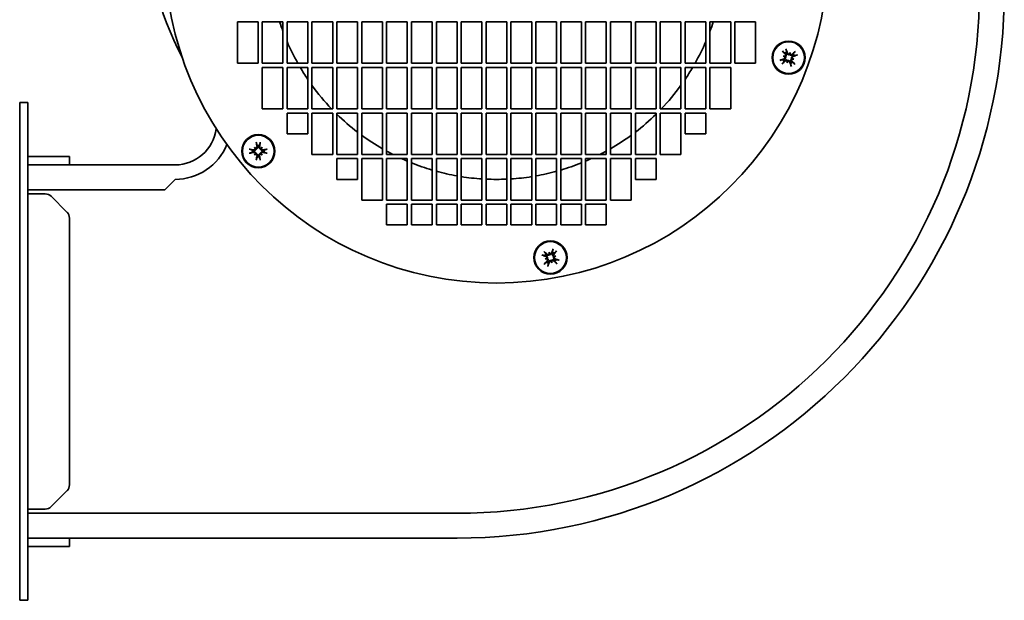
# Model space of a CAD drawing. Header units: millimetres. Extents: x 91 to 329, y 19 to 278.
# Tile 1 of 3: x 91 to 329, y 19 to 159. Entities that reach past the tile are written whole.
import ezdxf

# ---------------------------------------------------------------- set-up
doc = ezdxf.new("R2010")
doc.units = ezdxf.units.MM
doc.layers.add('Krawędzie widoczne(ISO)', color=7, linetype='Continuous', lineweight=35, true_color=0x262659)

msp = doc.modelspace()

# ---------------------------------------------------------------- linework, layer by layer
at = {"layer": 'Krawędzie widoczne(ISO)'}
for p, q in [((143.75, 148), (143.75, 158)), ((143.75, 158), (148.75, 158)), ((148.75, 158), (148.75, 148)), ((149.75, 158), (154.75, 158)), ((149.75, 148), (149.75, 158)), ((154.75, 158), (154.75, 148)), ((155.75, 158), (160.75, 158)), ((155.75, 148), (155.75, 158)), ((160.75, 158), (160.75, 148)), ((161.75, 158), (166.75, 158)), ((161.75, 148), (161.75, 158)), ((166.75, 158), (166.75, 148)), ((167.75, 158), (172.75, 158)), ((167.75, 148), (167.75, 158)), ((172.75, 158), (172.75, 148)), ((173.75, 158), (178.75, 158)), ((173.75, 148), (173.75, 158)), ((178.75, 158), (178.75, 148)), ((179.75, 158), (184.75, 158)), ((179.75, 148), (179.75, 158)), ((184.75, 158), (184.75, 148)), ((185.75, 158), (190.75, 158)), ((185.75, 148), (185.75, 158)), ((190.75, 158), (190.75, 148)), ((191.75, 158), (196.75, 158)), ((191.75, 148), (191.75, 158)), ((196.75, 158), (196.75, 148)), ((197.75, 158), (202.75, 158)), ((197.75, 148), (197.75, 158)), ((202.75, 158), (202.75, 148)), ((203.75, 158), (208.75, 158)), ((203.75, 148), (203.75, 158)), ((208.75, 158), (208.75, 148)), ((209.75, 158), (214.75, 158)), ((209.75, 148), (209.75, 158)), ((214.75, 158), (214.75, 148)), ((215.75, 158), (220.75, 158)), ((215.75, 148), (215.75, 158)), ((220.75, 158), (220.75, 148)), ((221.75, 158), (226.75, 158)), ((221.75, 148), (221.75, 158)), ((226.75, 158), (226.75, 148)), ((227.75, 158), (232.75, 158)), ((227.75, 148), (227.75, 158)), ((232.75, 158), (232.75, 148)), ((233.75, 158), (238.75, 158)), ((233.75, 148), (233.75, 158)), ((238.75, 158), (238.75, 148)), ((239.75, 148), (239.75, 158)), ((239.75, 158), (244.75, 158)), ((244.75, 158), (244.75, 148)), ((245.75, 148), (245.75, 158)), ((245.75, 158), (250.75, 158)), ((250.75, 158), (250.75, 148)), ((251.75, 158), (256.75, 158)), ((251.75, 148), (251.75, 158)), ((256.75, 158), (256.75, 148)), ((257.75, 148), (257.75, 158)), ((257.75, 158), (262.75, 158)), ((262.75, 158), (262.75, 148)), ((263.75, 148), (263.75, 158)), ((263.75, 158), (268.75, 158)), ((268.75, 158), (268.75, 148)), ((275.45, 149.69), (275.73, 149.62)), ((276.99, 150.35), (276.93, 150.1)), ((277.07, 150.63), (276.99, 150.35)), ((148.75, 148), (143.75, 148)), ((154.75, 148), (149.75, 148)), ((160.75, 148), (155.75, 148)), ((166.75, 148), (161.75, 148)), ((172.75, 148), (167.75, 148)), ((178.75, 148), (173.75, 148)), ((184.75, 148), (179.75, 148)), ((190.75, 148), (185.75, 148)), ((196.75, 148), (191.75, 148)), ((202.75, 148), (197.75, 148)), ((208.75, 148), (203.75, 148)), ((214.75, 148), (209.75, 148)), ((220.75, 148), (215.75, 148)), ((226.75, 148), (221.75, 148)), ((232.75, 148), (227.75, 148)), ((238.75, 148), (233.75, 148)), ((244.75, 148), (239.75, 148)), ((250.75, 148), (245.75, 148)), ((256.75, 148), (251.75, 148)), ((262.75, 148), (257.75, 148)), ((268.75, 148), (263.75, 148)), ((275.73, 149.62), (275.98, 149.55)), ((276.38, 148.07), (276.46, 148.35)), ((276.46, 148.35), (276.53, 148.6)), ((277.73, 149.08), (277.48, 149.15)), ((278.01, 149.01), (277.73, 149.08)), ((149.75, 137), (149.75, 147)), ((149.75, 147), (154.75, 147)), ((154.75, 147), (154.75, 137)), ((155.75, 137), (155.75, 147)), ((155.75, 147), (160.75, 147)), ((160.75, 147), (160.75, 137)), ((161.75, 137), (161.75, 147)), ((161.75, 147), (166.75, 147)), ((166.75, 147), (166.75, 137)), ((167.75, 137), (167.75, 147)), ((167.75, 147), (172.75, 147)), ((172.75, 147), (172.75, 137)), ((173.75, 147), (178.75, 147)), ((173.75, 137), (173.75, 147)), ((178.75, 147), (178.75, 137)), ((179.75, 147), (184.75, 147)), ((179.75, 137), (179.75, 147)), ((184.75, 147), (184.75, 137)), ((185.75, 147), (190.75, 147)), ((185.75, 137), (185.75, 147)), ((190.75, 147), (190.75, 137)), ((191.75, 147), (196.75, 147)), ((191.75, 137), (191.75, 147)), ((196.75, 147), (196.75, 137)), ((197.75, 147), (202.75, 147)), ((197.75, 137), (197.75, 147)), ((202.75, 147), (202.75, 137)), ((203.75, 147), (208.75, 147)), ((203.75, 137), (203.75, 147)), ((208.75, 147), (208.75, 137)), ((209.75, 137), (209.75, 147)), ((209.75, 147), (214.75, 147)), ((214.75, 147), (214.75, 137)), ((215.75, 137), (215.75, 147)), ((215.75, 147), (220.75, 147)), ((220.75, 147), (220.75, 137)), ((221.75, 137), (221.75, 147)), ((221.75, 147), (226.75, 147)), ((226.75, 147), (226.75, 137)), ((227.75, 137), (227.75, 147)), ((227.75, 147), (232.75, 147)), ((232.75, 147), (232.75, 137)), ((233.75, 147), (238.75, 147)), ((233.75, 137), (233.75, 147)), ((238.75, 147), (238.75, 137)), ((239.75, 137), (239.75, 147)), ((239.75, 147), (244.75, 147)), ((244.75, 147), (244.75, 137)), ((245.75, 137), (245.75, 147)), ((245.75, 147), (250.75, 147)), ((250.75, 147), (250.75, 137)), ((251.75, 147), (256.75, 147)), ((251.75, 137), (251.75, 147)), ((256.75, 147), (256.75, 137)), ((257.75, 137), (257.75, 147)), ((257.75, 147), (262.75, 147)), ((262.75, 147), (262.75, 137)), ((91.25, 138.5), (91.25, 134.5)), ((91.25, 138.5), (93.25, 138.5)), ((93.25, 138.5), (93.25, 134.5)), ((154.75, 137), (149.75, 137)), ((160.75, 137), (155.75, 137)), ((155.75, 131), (155.75, 136)), ((155.75, 136), (160.75, 136)), ((160.75, 136), (160.75, 131)), ((166.75, 137), (161.75, 137)), ((161.75, 126), (161.75, 136)), ((161.75, 136), (166.75, 136)), ((166.75, 136), (166.75, 126)), ((172.75, 137), (167.75, 137)), ((167.75, 126), (167.75, 136)), ((167.75, 136), (172.75, 136)), ((172.75, 136), (172.75, 126)), ((178.75, 137), (173.75, 137)), ((173.75, 136), (178.75, 136)), ((173.75, 126), (173.75, 136)), ((178.75, 136), (178.75, 126)), ((184.75, 137), (179.75, 137)), ((179.75, 136), (184.75, 136)), ((179.75, 126), (179.75, 136)), ((184.75, 136), (184.75, 126)), ((190.75, 137), (185.75, 137)), ((185.75, 136), (190.75, 136)), ((185.75, 126), (185.75, 136)), ((190.75, 136), (190.75, 126)), ((196.75, 137), (191.75, 137)), ((191.75, 136), (196.75, 136)), ((191.75, 126), (191.75, 136)), ((196.75, 136), (196.75, 126)), ((202.75, 137), (197.75, 137)), ((197.75, 136), (202.75, 136)), ((197.75, 126), (197.75, 136)), ((202.75, 136), (202.75, 126)), ((208.75, 137), (203.75, 137)), ((203.75, 136), (208.75, 136)), ((203.75, 126), (203.75, 136)), ((208.75, 136), (208.75, 126)), ((214.75, 137), (209.75, 137)), ((209.75, 136), (214.75, 136)), ((209.75, 126), (209.75, 136)), ((214.75, 136), (214.75, 126)), ((220.75, 137), (215.75, 137)), ((215.75, 136), (220.75, 136)), ((215.75, 126), (215.75, 136)), ((220.75, 136), (220.75, 126)), ((226.75, 137), (221.75, 137)), ((221.75, 136), (226.75, 136)), ((221.75, 126), (221.75, 136)), ((226.75, 136), (226.75, 126)), ((232.75, 137), (227.75, 137)), ((227.75, 136), (232.75, 136)), ((227.75, 126), (227.75, 136)), ((232.75, 136), (232.75, 126)), ((238.75, 137), (233.75, 137)), ((233.75, 126), (233.75, 136)), ((233.75, 136), (238.75, 136)), ((238.75, 136), (238.75, 126)), ((244.75, 137), (239.75, 137)), ((239.75, 136), (244.75, 136)), ((239.75, 126), (239.75, 136)), ((244.75, 136), (244.75, 126)), ((250.75, 137), (245.75, 137)), ((245.75, 126), (245.75, 136)), ((245.75, 136), (250.75, 136)), ((250.75, 136), (250.75, 126)), ((256.75, 137), (251.75, 137)), ((251.75, 131), (251.75, 136)), ((251.75, 136), (256.75, 136)), ((256.75, 136), (256.75, 131)), ((262.75, 137), (257.75, 137)), ((91.25, 22.5), (91.25, 134.5)), ((93.25, 22.5), (93.25, 134.5)), ((160.75, 131), (155.75, 131)), ((256.75, 131), (251.75, 131)), ((147.86, 127.73), (148.07, 127.52)), ((147.86, 125.85), (148.07, 126.06)), ((148.07, 127.52), (148.25, 127.34)), ((148.07, 126.06), (148.25, 126.24)), ((149.53, 127.52), (149.35, 127.34)), ((149.53, 126.06), (149.35, 126.24)), ((149.73, 127.73), (149.53, 127.52)), ((149.73, 125.85), (149.53, 126.06)), ((166.75, 126), (161.75, 126)), ((172.75, 126), (167.75, 126)), ((178.75, 126), (173.75, 126)), ((184.75, 126), (179.75, 126)), ((190.75, 126), (185.75, 126)), ((196.75, 126), (191.75, 126)), ((202.75, 126), (197.75, 126)), ((208.75, 126), (203.75, 126)), ((214.75, 126), (209.75, 126)), ((220.75, 126), (215.75, 126)), ((226.75, 126), (221.75, 126)), ((232.75, 126), (227.75, 126)), ((238.75, 126), (233.75, 126)), ((244.75, 126), (239.75, 126)), ((250.75, 126), (245.75, 126)), ((93.25, 125.5), (95.25, 125.5)), ((97.42, 125.5), (95.25, 125.5)), ((97.42, 125.5), (98.84, 125.5)), ((102.66, 125.5), (98.84, 125.5)), ((102.66, 125.5), (103.25, 125.5)), ((103.25, 123.5), (103.25, 125.5)), ((167.75, 120), (167.75, 125)), ((167.75, 125), (172.75, 125)), ((172.75, 125), (172.75, 120)), ((173.75, 125), (178.75, 125)), ((173.75, 115), (173.75, 125)), ((178.75, 125), (178.75, 115)), ((179.75, 125), (184.75, 125)), ((179.75, 115), (179.75, 125)), ((184.75, 125), (184.75, 115)), ((185.75, 125), (190.75, 125)), ((185.75, 115), (185.75, 125)), ((190.75, 125), (190.75, 115)), ((191.75, 125), (196.75, 125)), ((191.75, 115), (191.75, 125)), ((196.75, 125), (196.75, 115)), ((197.75, 125), (202.75, 125)), ((197.75, 115), (197.75, 125)), ((202.75, 125), (202.75, 115)), ((203.75, 125), (208.75, 125)), ((203.75, 115), (203.75, 125)), ((208.75, 125), (208.75, 115)), ((209.75, 125), (214.75, 125)), ((209.75, 115), (209.75, 125)), ((214.75, 125), (214.75, 115)), ((215.75, 125), (220.75, 125)), ((215.75, 115), (215.75, 125)), ((220.75, 125), (220.75, 115)), ((221.75, 125), (226.75, 125)), ((221.75, 115), (221.75, 125)), ((226.75, 125), (226.75, 115)), ((227.75, 125), (232.75, 125)), ((227.75, 115), (227.75, 125)), ((232.75, 125), (232.75, 115)), ((233.75, 115), (233.75, 125)), ((233.75, 125), (238.75, 125)), ((238.75, 125), (238.75, 115)), ((239.75, 120), (239.75, 125)), ((239.75, 125), (244.75, 125)), ((244.75, 125), (244.75, 120)), ((128.75, 123.5), (93.25, 123.5)), ((128.75, 120), (126.25, 117.5)), ((172.75, 120), (167.75, 120)), ((244.75, 120), (239.75, 120)), ((126.25, 117.5), (93.25, 117.5)), ((95.25, 116.5), (93.25, 116.5)), ((97.42, 116.5), (95.25, 116.5)), ((102.66, 112.09), (98.84, 115.91)), ((178.75, 115), (173.75, 115)), ((184.75, 115), (179.75, 115)), ((179.75, 109), (179.75, 114)), ((179.75, 114), (184.75, 114)), ((184.75, 114), (184.75, 109)), ((190.75, 115), (185.75, 115)), ((185.75, 109), (185.75, 114)), ((185.75, 114), (190.75, 114)), ((190.75, 114), (190.75, 109)), ((196.75, 115), (191.75, 115)), ((191.75, 109), (191.75, 114)), ((191.75, 114), (196.75, 114)), ((196.75, 114), (196.75, 109)), ((202.75, 115), (197.75, 115)), ((197.75, 109), (197.75, 114)), ((197.75, 114), (202.75, 114)), ((202.75, 114), (202.75, 109)), ((208.75, 115), (203.75, 115)), ((203.75, 109), (203.75, 114)), ((203.75, 114), (208.75, 114)), ((208.75, 114), (208.75, 109)), ((214.75, 115), (209.75, 115)), ((209.75, 109), (209.75, 114)), ((209.75, 114), (214.75, 114)), ((214.75, 114), (214.75, 109)), ((220.75, 115), (215.75, 115)), ((215.75, 109), (215.75, 114)), ((215.75, 114), (220.75, 114)), ((220.75, 114), (220.75, 109)), ((226.75, 115), (221.75, 115)), ((221.75, 109), (221.75, 114)), ((221.75, 114), (226.75, 114)), ((226.75, 114), (226.75, 109)), ((232.75, 115), (227.75, 115)), ((227.75, 109), (227.75, 114)), ((227.75, 114), (232.75, 114)), ((232.75, 114), (232.75, 109)), ((238.75, 115), (233.75, 115)), ((103.25, 46.33), (103.25, 110.67)), ((184.75, 109), (179.75, 109)), ((190.75, 109), (185.75, 109)), ((196.75, 109), (191.75, 109)), ((202.75, 109), (197.75, 109)), ((208.75, 109), (203.75, 109)), ((214.75, 109), (209.75, 109)), ((220.75, 109), (215.75, 109)), ((226.75, 109), (221.75, 109)), ((232.75, 109), (227.75, 109)), ((218.93, 102.42), (219.01, 102.14)), ((219.01, 102.14), (219.07, 101.89)), ((217.99, 100.8), (218.27, 100.87)), ((218.27, 100.87), (218.52, 100.94)), ((219.54, 100.14), (219.47, 100.39)), ((219.62, 99.86), (219.54, 100.14)), ((220.27, 101.41), (220.02, 101.34)), ((220.55, 101.48), (220.27, 101.41)), ((98.84, 41.09), (102.66, 44.91)), ((93.25, 40.5), (95.25, 40.5)), ((95.25, 40.5), (97.42, 40.5)), ((93.25, 39.5), (196.75, 39.5)), ((93.25, 33.5), (196.75, 33.5)), ((103.25, 31.5), (103.25, 33.5)), ((95.25, 31.5), (93.25, 31.5)), ((97.42, 31.5), (95.25, 31.5)), ((98.84, 31.5), (97.42, 31.5)), ((102.66, 31.5), (98.84, 31.5)), ((103.25, 31.5), (102.66, 31.5)), ((91.25, 22.5), (91.25, 18.5)), ((93.25, 22.5), (93.25, 18.5)), ((91.25, 18.5), (93.25, 18.5))]:
    msp.add_line(p, q, dxfattribs=at)
for centre, radius in [((206.25, 175), 80), ((276.73, 149.35), 4), ((276.73, 149.35), 3.84), ((148.8, 126.79), 4), ((148.8, 126.79), 3.84), ((219.27, 101.14), 4), ((219.27, 101.14), 3.84)]:
    msp.add_circle(centre, radius, dxfattribs=at)
for centre, radius, start, end in [((196.75, 184.5), 75, 180, 207.8425), ((196.75, 165.5), 132, 270, 0), ((196.75, 165.5), 126, 270, 0), ((206.25, 175), 55, 198.0045, 200.5504), ((206.25, 175), 55, 339.4496, 341.9955), ((206.25, 175), 55, 203.3383, 209.4004), ((206.25, 175), 55, 330.5996, 336.6617), ((276.73, 149.35), 1.4, 110.4364, 129.5636), ((276.73, 149.35), 1.4, 20.4364, 39.5636), ((276.73, 149.35), 1.4, 200.4364, 219.5636), ((276.73, 149.35), 1.4, 290.4364, 309.5636), ((206.25, 175), 55, 210.6033, 214.1804), ((206.25, 175), 55, 325.8196, 329.3967), ((206.25, 175), 55, 215.9928, 223.7021), ((206.25, 175), 55, 316.2979, 324.0072), ((206.25, 175), 55, 225.573, 232.4762), ((206.25, 175), 55, 307.5238, 314.427), ((128.75, 133.5), 10, 270, 352.5054), ((206.25, 175), 55, 233.7785, 240), ((206.25, 175), 55, 300, 306.2215), ((128.75, 133.5), 13.5, 270, 337.6978), ((148.8, 126.79), 1.4, 170.4364, 189.5636), ((148.8, 126.79), 1.4, 80.4364, 99.5636), ((148.8, 126.79), 1.4, 350.4364, 9.5636), ((206.25, 175), 55, 241.1958, 242.9877), ((206.25, 175), 55, 297.0123, 298.8042), ((148.8, 126.79), 1.4, 260.4364, 279.5636), ((206.25, 175), 55, 245.38, 246.9889), ((206.25, 175), 55, 248.1161, 253.6313), ((206.25, 175), 55, 286.3687, 291.8839), ((206.25, 175), 55, 293.0111, 294.62), ((206.25, 175), 55, 254.7141, 260.0536), ((206.25, 175), 55, 279.9464, 285.2859), ((206.25, 175), 55, 261.1096, 266.3514), ((206.25, 175), 55, 267.3947, 272.6053), ((206.25, 175), 55, 273.6486, 278.8904), ((97.42, 114.5), 2, 45, 90), ((101.25, 110.67), 2, 0, 45), ((219.27, 101.14), 1.4, 50.4364, 69.5636), ((219.27, 101.14), 1.4, 140.4364, 159.5636), ((219.27, 101.14), 1.4, 230.4364, 249.5636), ((219.27, 101.14), 1.4, 320.4364, 339.5636), ((101.25, 46.33), 2, 315, 0), ((97.42, 42.5), 2, 270, 315)]:
    msp.add_arc(centre, radius, start, end, dxfattribs=at)
for centre, major_axis, ratio, start_param, end_param in [((275.29, 150.93), (0.134, -0.157), 0.087423, 4.369002, 5.824177), ((277.07, 149.64), (4.2, -4.94), 0.087156, 4.364802, 4.542949), ((276.27, 146.72), (5.64, -0.98), 0.5, 1.731732, 1.803269), ((277.65, 151.85), (-5.37, 1.97), 0.5, 1.338324, 1.409861), ((275.7, 149.88), (-0.045, -0.26), 0.988452, 0.274008, 0.778262), ((276.07, 151.39), (-0.069, 0.194), 0.087423, 3.600601, 5.055776), ((276.31, 149.2), (-2.17, 6.11), 0.087156, 4.881829, 5.059976), ((279.23, 148.43), (1.97, 5.37), 0.5, 1.338324, 1.409861), ((276.78, 150.5), (-0.248, 0.091), 0.988452, 2.363331, 2.867585), ((277.26, 150.37), (-0.26, 0.045), 0.988452, 0.274008, 0.778262), ((274.1, 149.8), (-0.98, -5.64), 0.5, 1.731732, 1.803269), ((277.02, 149.01), (-4.94, -4.2), 0.087156, 4.364802, 4.542949), ((276.58, 149.77), (6.11, 2.17), 0.087156, 4.881829, 5.059976), ((278.31, 150.79), (-0.157, -0.134), 0.087423, 4.369002, 5.824177), ((278.77, 150), (0.194, 0.069), 0.087423, 3.600601, 5.055776), ((276.88, 148.93), (-6.11, -2.17), 0.087156, 4.881829, 5.059976), ((274.69, 148.7), (-0.194, -0.069), 0.087423, 3.600601, 5.055776), ((276.44, 149.69), (4.94, 4.2), 0.087156, 4.364802, 4.542949), ((275.14, 147.91), (0.157, 0.134), 0.087423, 4.369002, 5.824177), ((275.57, 149.4), (-0.091, -0.248), 0.988452, 2.363331, 2.867585), ((279.35, 148.89), (0.98, 5.64), 0.5, 1.731732, 1.803269), ((274.22, 150.27), (-1.97, -5.37), 0.5, 1.338324, 1.409861), ((276.2, 148.32), (0.26, -0.045), 0.988452, 0.274008, 0.778262), ((276.67, 148.2), (0.248, -0.091), 0.988452, 2.363331, 2.867585), ((277.15, 149.5), (2.17, -6.11), 0.087156, 4.881829, 5.059976), ((277.38, 147.31), (0.069, -0.194), 0.087423, 3.600601, 5.055776), ((276.39, 149.06), (-4.2, 4.94), 0.087156, 4.364802, 4.542949), ((277.75, 148.82), (0.045, 0.26), 0.988452, 0.274008, 0.778262), ((277.18, 151.98), (-5.64, 0.98), 0.5, 1.731732, 1.803269), ((275.81, 146.85), (5.37, -1.97), 0.5, 1.338324, 1.409861), ((277.88, 149.29), (0.091, 0.248), 0.988452, 2.363331, 2.867585), ((278.17, 147.76), (-0.134, 0.157), 0.087423, 4.369002, 5.824177), ((148.34, 128.88), (0.037, -0.203), 0.087423, 4.369002, 5.824177), ((149.24, 126.87), (1.17, -6.38), 0.087156, 4.364802, 4.542949), ((148.36, 126.87), (1.17, 6.38), 0.087156, 4.881829, 5.059976), ((149.25, 128.88), (0.037, 0.203), 0.087423, 3.600601, 5.055776), ((146.7, 127.25), (-0.203, 0.037), 0.087423, 3.600601, 5.055776), ((148.72, 126.35), (-6.38, 1.17), 0.087156, 4.881829, 5.059976), ((148.72, 127.23), (6.38, 1.17), 0.087156, 4.364802, 4.542949), ((146.7, 126.34), (0.203, 0.037), 0.087423, 4.369002, 5.824177), ((147.09, 124.74), (4.4, -3.67), 0.5, 1.731732, 1.803269), ((150.84, 128.5), (-3.67, 4.4), 0.5, 1.338324, 1.409861), ((150.84, 125.08), (3.67, 4.4), 0.5, 1.731732, 1.803269), ((147.09, 128.84), (-4.4, -3.67), 0.5, 1.338324, 1.409861), ((148.17, 127.76), (-0.169, -0.203), 0.988452, 0.274008, 0.778262), ((147.83, 127.41), (-0.203, -0.169), 0.988452, 2.363331, 2.867585), ((147.83, 126.17), (0.203, -0.169), 0.988452, 0.274008, 0.778262), ((148.17, 125.82), (0.169, -0.203), 0.988452, 2.363331, 2.867585), ((150.5, 124.74), (4.4, 3.67), 0.5, 1.338324, 1.409861), ((149.42, 127.76), (-0.169, 0.203), 0.988452, 2.363331, 2.867585), ((149.42, 125.82), (0.169, 0.203), 0.988452, 0.274008, 0.778262), ((150.5, 128.84), (-4.4, 3.67), 0.5, 1.731732, 1.803269), ((149.77, 127.41), (-0.203, 0.169), 0.988452, 0.274008, 0.778262), ((149.77, 126.17), (0.203, 0.169), 0.988452, 2.363331, 2.867585), ((146.75, 128.5), (-3.67, -4.4), 0.5, 1.731732, 1.803269), ((146.75, 125.08), (3.67, -4.4), 0.5, 1.338324, 1.409861), ((148.88, 126.35), (-6.38, -1.17), 0.087156, 4.364802, 4.542949), ((148.88, 127.23), (6.38, -1.17), 0.087156, 4.881829, 5.059976), ((150.89, 127.25), (-0.203, -0.037), 0.087423, 4.369002, 5.824177), ((150.89, 126.34), (0.203, -0.037), 0.087423, 3.600601, 5.055776), ((149.24, 126.71), (-1.17, -6.38), 0.087156, 4.881829, 5.059976), ((148.34, 124.7), (-0.037, -0.203), 0.087423, 3.600601, 5.055776), ((148.36, 126.71), (-1.17, 6.38), 0.087156, 4.364802, 4.542949), ((149.25, 124.7), (-0.037, 0.203), 0.087423, 4.369002, 5.824177), ((217.69, 102.58), (-0.157, 0.134), 0.087423, 3.600601, 5.055776), ((218.98, 100.8), (-4.94, 4.2), 0.087156, 4.881829, 5.059976), ((216.77, 100.22), (1.97, -5.37), 0.5, 1.731732, 1.803269), ((221.9, 101.6), (-0.98, 5.64), 0.5, 1.338324, 1.409861), ((218.74, 102.16), (-0.26, -0.045), 0.988452, 2.363331, 2.867585), ((219.22, 102.29), (-0.248, -0.091), 0.988452, 0.274008, 0.778262), ((219.69, 100.99), (-2.17, -6.11), 0.087156, 4.364802, 4.542949), ((219.93, 103.18), (-0.069, -0.194), 0.087423, 4.369002, 5.824177), ((218.93, 101.43), (4.2, 4.94), 0.087156, 4.881829, 5.059976), ((220.71, 102.72), (0.134, 0.157), 0.087423, 3.600601, 5.055776), ((217.23, 101.79), (0.194, -0.069), 0.087423, 4.369002, 5.824177), ((219.42, 101.56), (6.11, -2.17), 0.087156, 4.364802, 4.542949), ((219.61, 100.85), (-4.2, -4.94), 0.087156, 4.881829, 5.059976), ((220.19, 98.64), (5.37, 1.97), 0.5, 1.731732, 1.803269), ((218.82, 103.77), (-5.64, -0.98), 0.5, 1.338324, 1.409861), ((218.12, 101.09), (0.091, -0.248), 0.988452, 0.274008, 0.778262), ((218.25, 100.61), (0.045, -0.26), 0.988452, 2.363331, 2.867585), ((218.85, 101.29), (2.17, 6.11), 0.087156, 4.364802, 4.542949), ((221.78, 102.06), (-1.97, 5.37), 0.5, 1.731732, 1.803269), ((219.33, 99.99), (0.248, 0.091), 0.988452, 0.274008, 0.778262), ((219.8, 100.11), (0.26, 0.045), 0.988452, 2.363331, 2.867585), ((216.65, 100.68), (0.98, -5.64), 0.5, 1.338324, 1.409861), ((219.56, 101.48), (4.94, -4.2), 0.087156, 4.881829, 5.059976), ((219.73, 98.51), (5.64, 0.98), 0.5, 1.338324, 1.409861), ((220.3, 101.67), (-0.045, 0.26), 0.988452, 2.363331, 2.867585), ((218.35, 103.64), (-5.37, -1.97), 0.5, 1.731732, 1.803269), ((220.43, 101.19), (-0.091, 0.248), 0.988452, 0.274008, 0.778262), ((219.12, 100.72), (-6.11, 2.17), 0.087156, 4.364802, 4.542949), ((220.86, 99.7), (0.157, -0.134), 0.087423, 3.600601, 5.055776), ((221.31, 100.49), (-0.194, 0.069), 0.087423, 4.369002, 5.824177), ((217.83, 99.56), (-0.134, -0.157), 0.087423, 3.600601, 5.055776), ((218.62, 99.1), (0.069, 0.194), 0.087423, 4.369002, 5.824177)]:
    msp.add_ellipse(centre, major_axis=major_axis, ratio=ratio, start_param=start_param, end_param=end_param, dxfattribs=at)
for points, weights in [([(275.4, 150.79), (275.65, 150.58), (275.84, 150.43)], [1.00328287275, 1.01529400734, 1]), ([(275.84, 150.43), (275.95, 150.3), (276.04, 150.2)], [1, 1.12995779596, 1.25770150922]), ([(276.24, 150.66), (276.2, 150.89), (276.14, 151.22)], [1, 1.01529400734, 1.00328287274]), ([(276.33, 150.37), (276.29, 150.5), (276.24, 150.66)], [1.25770150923, 1.12995779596, 1]), ([(277.81, 150.24), (277.68, 150.12), (277.58, 150.03)], [1, 1.12995779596, 1.25770150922]), ([(277.75, 149.75), (277.87, 149.79), (278.04, 149.84)], [1.25770150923, 1.12995779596, 1]), ([(278.17, 150.67), (277.96, 150.42), (277.81, 150.24)], [1.00328287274, 1.01529400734, 1]), ([(278.04, 149.84), (278.27, 149.88), (278.59, 149.93)], [1, 1.01529400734, 1.00328287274]), ([(275.42, 148.86), (275.18, 148.82), (274.86, 148.77)], [1, 1.01529400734, 1.00328287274]), ([(275.29, 148.02), (275.5, 148.28), (275.65, 148.46)], [1.00328287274, 1.01529400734, 1]), ([(275.71, 148.95), (275.58, 148.91), (275.42, 148.86)], [1.25770150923, 1.12995779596, 1]), ([(275.65, 148.46), (275.77, 148.57), (275.87, 148.67)], [1, 1.12995779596, 1.25770150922]), ([(277.13, 148.33), (277.17, 148.2), (277.22, 148.04)], [1.25770150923, 1.12995779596, 1]), ([(277.22, 148.04), (277.26, 147.8), (277.31, 147.48)], [1, 1.01529400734, 1.00328287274]), ([(277.62, 148.27), (277.5, 148.4), (277.41, 148.49)], [1, 1.12995779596, 1.25770150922]), ([(278.05, 147.91), (277.8, 148.12), (277.62, 148.27)], [1.00328287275, 1.01529400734, 1]), ([(148.37, 128.7), (148.48, 128.39), (148.56, 128.17)], [1.00328287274, 1.01529400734, 1]), ([(149.03, 128.17), (149.11, 128.39), (149.23, 128.7)], [1, 1.01529400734, 1.00328287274]), ([(147.42, 127.02), (147.2, 127.11), (146.89, 127.22)], [1, 1.01529400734, 1.00328287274]), ([(146.89, 126.36), (147.2, 126.48), (147.42, 126.56)], [1.00328287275, 1.01529400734, 1]), ([(147.71, 126.95), (147.58, 126.98), (147.42, 127.02)], [1.25770150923, 1.12995779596, 1]), ([(147.42, 126.56), (147.58, 126.6), (147.71, 126.63)], [1, 1.12995779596, 1.25770150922]), ([(148.56, 128.17), (148.6, 128), (148.63, 127.87)], [1, 1.12995779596, 1.25770150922]), ([(148.96, 127.87), (148.99, 128), (149.03, 128.17)], [1.25770150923, 1.12995779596, 1]), ([(150.18, 127.02), (150.01, 126.98), (149.88, 126.95)], [1, 1.12995779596, 1.25770150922]), ([(149.88, 126.63), (150.01, 126.6), (150.18, 126.56)], [1.25770150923, 1.12995779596, 1]), ([(150.71, 127.22), (150.4, 127.11), (150.18, 127.02)], [1.00328287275, 1.01529400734, 1]), ([(150.18, 126.56), (150.4, 126.48), (150.71, 126.36)], [1, 1.01529400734, 1.00328287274]), ([(148.56, 125.41), (148.48, 125.19), (148.37, 124.88)], [1, 1.01529400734, 1.00328287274]), ([(148.63, 125.71), (148.6, 125.58), (148.56, 125.41)], [1.25770150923, 1.12995779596, 1]), ([(149.03, 125.41), (148.99, 125.58), (148.96, 125.71)], [1, 1.12995779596, 1.25770150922]), ([(149.23, 124.88), (149.11, 125.19), (149.03, 125.41)], [1.00328287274, 1.01529400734, 1]), ([(218.19, 102.03), (218.04, 102.21), (217.84, 102.47)], [1, 1.01529400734, 1.00328287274]), ([(219.76, 102.45), (219.71, 102.29), (219.67, 102.16)], [1, 1.12995779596, 1.25770150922]), ([(219.86, 103.01), (219.8, 102.68), (219.76, 102.45)], [1.00328287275, 1.01529400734, 1]), ([(219.96, 101.99), (220.05, 102.09), (220.16, 102.22)], [1.25770150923, 1.12995779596, 1]), ([(220.16, 102.22), (220.35, 102.37), (220.6, 102.58)], [1, 1.01529400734, 1.00328287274]), ([(217.41, 101.72), (217.73, 101.67), (217.96, 101.63)], [1.00328287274, 1.01529400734, 1]), ([(218.38, 100.06), (218.2, 99.91), (217.95, 99.7)], [1, 1.01529400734, 1.00328287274]), ([(217.96, 101.63), (218.13, 101.58), (218.26, 101.54)], [1, 1.12995779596, 1.25770150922]), ([(218.42, 101.82), (218.32, 101.91), (218.19, 102.03)], [1.25770150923, 1.12995779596, 1]), ([(218.59, 100.28), (218.5, 100.19), (218.38, 100.06)], [1.25770150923, 1.12995779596, 1]), ([(218.69, 99.27), (218.75, 99.6), (218.79, 99.83)], [1.00328287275, 1.01529400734, 1]), ([(218.79, 99.83), (218.83, 99.99), (218.87, 100.12)], [1, 1.12995779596, 1.25770150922]), ([(220.13, 100.46), (220.23, 100.37), (220.35, 100.25)], [1.25770150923, 1.12995779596, 1]), ([(220.58, 100.65), (220.42, 100.7), (220.29, 100.74)], [1, 1.12995779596, 1.25770150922]), ([(220.35, 100.25), (220.5, 100.07), (220.71, 99.81)], [1, 1.01529400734, 1.00328287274]), ([(221.14, 100.56), (220.82, 100.61), (220.58, 100.65)], [1.00328287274, 1.01529400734, 1])]:
    msp.add_rational_spline(points, weights, degree=2, dxfattribs=at)
for points, knots in [([(275.93, 150.11), (275.96, 150.08), (275.98, 150.05), (276, 149.97), (276, 149.93), (276, 149.86), (275.99, 149.82), (275.95, 149.75), (275.93, 149.72), (275.88, 149.68), (275.87, 149.67), (275.85, 149.66)], [-0.18005785, -0.18005785, -0.18005785, -0.18005785, -0.1688907, -0.1688907, -0.15772354, -0.15772354, -0.14676432, -0.14676432, -0.1358051, -0.1358051, -0.13009133, -0.13009133, -0.13009133, -0.13009133]), ([(276.04, 150.2), (276.05, 150.2), (276.06, 150.19), (276.09, 150.14), (276.12, 150.11), (276.15, 150.02), (276.16, 149.97), (276.17, 149.89), (276.16, 149.85), (276.14, 149.77), (276.13, 149.73), (276.09, 149.66), (276.06, 149.62), (276.02, 149.58), (276, 149.56), (275.98, 149.55)], [-0.10914291, -0.10914291, -0.10914291, -0.10914291, -0.10517197, -0.10517197, -0.09099846, -0.09099846, -0.07682495, -0.07682495, -0.06470547, -0.06470547, -0.05258598, -0.05258598, -0.0404665, -0.0404665, -0.03342856, -0.03342856, -0.03342856, -0.03342856]), ([(276.93, 150.1), (276.91, 150.09), (276.88, 150.08), (276.82, 150.06), (276.78, 150.06), (276.7, 150.06), (276.65, 150.06), (276.57, 150.09), (276.54, 150.11), (276.47, 150.15), (276.43, 150.18), (276.38, 150.25), (276.35, 150.29), (276.34, 150.33), (276.33, 150.34), (276.33, 150.36), (276.33, 150.37)], [-0.07174341, -0.07174341, -0.07174341, -0.07174341, -0.06470547, -0.06470547, -0.05258598, -0.05258598, -0.0404665, -0.0404665, -0.02834702, -0.02834702, -0.01417351, -0.01417351, 0, 0, 0, 0.00397094, 0.00397094, 0.00397094, 0.00397094]), ([(276.89, 150.26), (276.89, 150.26), (276.89, 150.26), (276.86, 150.24), (276.82, 150.23), (276.74, 150.22), (276.7, 150.22), (276.63, 150.24), (276.6, 150.26), (276.53, 150.31), (276.51, 150.34), (276.48, 150.38), (276.47, 150.4), (276.47, 150.42)], [-0.15827539, -0.15827539, -0.15827539, -0.15827539, -0.15764996, -0.15764996, -0.14669212, -0.14669212, -0.13573428, -0.13573428, -0.12469501, -0.12469501, -0.11365575, -0.11365575, -0.10828626, -0.10828626, -0.10828626, -0.10828626]), ([(277.58, 150.03), (277.57, 150.02), (277.56, 150.01), (277.52, 149.98), (277.48, 149.96), (277.4, 149.93), (277.35, 149.92), (277.27, 149.91), (277.23, 149.91), (277.15, 149.93), (277.11, 149.95), (277.04, 149.99), (277, 150.01), (276.96, 150.06), (276.94, 150.08), (276.93, 150.1)], [-0.10914291, -0.10914291, -0.10914291, -0.10914291, -0.10517197, -0.10517197, -0.09099846, -0.09099846, -0.07682495, -0.07682495, -0.06470547, -0.06470547, -0.05258598, -0.05258598, -0.0404665, -0.0404665, -0.03342856, -0.03342856, -0.03342856, -0.03342856]), ([(277.49, 150.14), (277.46, 150.12), (277.42, 150.1), (277.35, 150.08), (277.31, 150.07), (277.24, 150.08), (277.2, 150.09), (277.13, 150.12), (277.1, 150.15), (277.06, 150.19), (277.05, 150.21), (277.04, 150.23)], [-0.1800581, -0.1800581, -0.1800581, -0.1800581, -0.16889095, -0.16889095, -0.15772379, -0.15772379, -0.14676457, -0.14676457, -0.13580535, -0.13580535, -0.13009158, -0.13009158, -0.13009158, -0.13009158]), ([(277.48, 149.15), (277.47, 149.17), (277.46, 149.19), (277.44, 149.26), (277.43, 149.3), (277.43, 149.38), (277.44, 149.42), (277.47, 149.5), (277.49, 149.54), (277.53, 149.61), (277.56, 149.64), (277.63, 149.7), (277.67, 149.72), (277.71, 149.74), (277.72, 149.74), (277.73, 149.74), (277.75, 149.75)], [-0.07174341, -0.07174341, -0.07174341, -0.07174341, -0.06470547, -0.06470547, -0.05258598, -0.05258598, -0.0404665, -0.0404665, -0.02834702, -0.02834702, -0.01417351, -0.01417351, 0, 0, 0, 0.00397094, 0.00397094, 0.00397094, 0.00397094]), ([(275.81, 149.52), (275.81, 149.51), (275.81, 149.51), (275.83, 149.48), (275.84, 149.44), (275.85, 149.36), (275.85, 149.32), (275.83, 149.25), (275.82, 149.22), (275.77, 149.16), (275.74, 149.13), (275.69, 149.1), (275.68, 149.09), (275.66, 149.09)], [-0.15827557, -0.15827557, -0.15827557, -0.15827557, -0.15765014, -0.15765014, -0.1466923, -0.1466923, -0.13573446, -0.13573446, -0.12469519, -0.12469519, -0.11365593, -0.11365593, -0.10828644, -0.10828644, -0.10828644, -0.10828644]), ([(275.98, 149.55), (275.99, 149.53), (276, 149.51), (276.01, 149.44), (276.02, 149.4), (276.02, 149.32), (276.01, 149.27), (275.99, 149.19), (275.97, 149.16), (275.92, 149.09), (275.89, 149.06), (275.82, 149), (275.78, 148.98), (275.74, 148.96), (275.73, 148.96), (275.72, 148.95), (275.71, 148.95)], [-0.07174341, -0.07174341, -0.07174341, -0.07174341, -0.06470547, -0.06470547, -0.05258598, -0.05258598, -0.0404665, -0.0404665, -0.02834702, -0.02834702, -0.01417351, -0.01417351, 0, 0, 0, 0.00397094, 0.00397094, 0.00397094, 0.00397094]), ([(275.87, 148.67), (275.88, 148.67), (275.89, 148.68), (275.93, 148.72), (275.97, 148.74), (276.06, 148.77), (276.1, 148.78), (276.18, 148.79), (276.22, 148.78), (276.31, 148.77), (276.35, 148.75), (276.42, 148.71), (276.45, 148.69), (276.5, 148.64), (276.51, 148.62), (276.53, 148.6)], [-0.10914291, -0.10914291, -0.10914291, -0.10914291, -0.10517197, -0.10517197, -0.09099846, -0.09099846, -0.07682495, -0.07682495, -0.06470547, -0.06470547, -0.05258598, -0.05258598, -0.0404665, -0.0404665, -0.03342856, -0.03342856, -0.03342856, -0.03342856]), ([(275.97, 148.55), (275.99, 148.58), (276.03, 148.6), (276.1, 148.62), (276.14, 148.62), (276.22, 148.62), (276.26, 148.61), (276.33, 148.57), (276.36, 148.55), (276.39, 148.51), (276.4, 148.49), (276.41, 148.47)], [-0.1800581, -0.1800581, -0.1800581, -0.1800581, -0.16889095, -0.16889095, -0.15772379, -0.15772379, -0.14676457, -0.14676457, -0.13580535, -0.13580535, -0.13009158, -0.13009158, -0.13009158, -0.13009158]), ([(276.53, 148.6), (276.55, 148.61), (276.57, 148.62), (276.63, 148.64), (276.68, 148.64), (276.76, 148.64), (276.8, 148.63), (276.88, 148.61), (276.92, 148.59), (276.99, 148.54), (277.02, 148.51), (277.08, 148.44), (277.1, 148.4), (277.11, 148.36), (277.12, 148.35), (277.12, 148.34), (277.13, 148.33)], [-0.07174341, -0.07174341, -0.07174341, -0.07174341, -0.06470547, -0.06470547, -0.05258598, -0.05258598, -0.0404665, -0.0404665, -0.02834702, -0.02834702, -0.01417351, -0.01417351, 0, 0, 0, 0.00397094, 0.00397094, 0.00397094, 0.00397094]), ([(276.56, 148.43), (276.56, 148.43), (276.56, 148.43), (276.6, 148.45), (276.63, 148.47), (276.71, 148.48), (276.75, 148.47), (276.82, 148.45), (276.86, 148.44), (276.92, 148.39), (276.95, 148.36), (276.97, 148.31), (276.98, 148.3), (276.99, 148.28)], [-0.15827539, -0.15827539, -0.15827539, -0.15827539, -0.15764996, -0.15764996, -0.14669212, -0.14669212, -0.13573428, -0.13573428, -0.12469501, -0.12469501, -0.11365575, -0.11365575, -0.10828626, -0.10828626, -0.10828626, -0.10828626]), ([(277.41, 148.49), (277.4, 148.5), (277.39, 148.51), (277.36, 148.55), (277.34, 148.59), (277.3, 148.68), (277.29, 148.72), (277.29, 148.8), (277.29, 148.85), (277.31, 148.93), (277.32, 148.97), (277.36, 149.04), (277.39, 149.07), (277.44, 149.12), (277.46, 149.13), (277.48, 149.15)], [-0.10914291, -0.10914291, -0.10914291, -0.10914291, -0.10517197, -0.10517197, -0.09099846, -0.09099846, -0.07682495, -0.07682495, -0.06470547, -0.06470547, -0.05258598, -0.05258598, -0.0404665, -0.0404665, -0.03342856, -0.03342856, -0.03342856, -0.03342856]), ([(277.52, 148.59), (277.5, 148.62), (277.48, 148.65), (277.45, 148.73), (277.45, 148.77), (277.46, 148.84), (277.47, 148.88), (277.5, 148.95), (277.53, 148.98), (277.57, 149.01), (277.59, 149.03), (277.6, 149.03)], [0, 0, 0, 0, 0.01116716, 0.01116716, 0.02233431, 0.02233431, 0.03329353, 0.03329353, 0.04425275, 0.04425275, 0.04996652, 0.04996652, 0.04996652, 0.04996652]), ([(277.64, 149.18), (277.64, 149.18), (277.64, 149.19), (277.62, 149.22), (277.61, 149.26), (277.6, 149.33), (277.6, 149.37), (277.62, 149.44), (277.64, 149.48), (277.68, 149.54), (277.71, 149.57), (277.76, 149.6), (277.78, 149.6), (277.79, 149.61)], [-0.15827539, -0.15827539, -0.15827539, -0.15827539, -0.15764996, -0.15764996, -0.14669212, -0.14669212, -0.13573428, -0.13573428, -0.12469501, -0.12469501, -0.11365575, -0.11365575, -0.10828626, -0.10828626, -0.10828626, -0.10828626]), ([(148.25, 127.34), (148.25, 127.32), (148.24, 127.29), (148.23, 127.23), (148.21, 127.19), (148.17, 127.12), (148.14, 127.08), (148.08, 127.03), (148.04, 127), (147.97, 126.97), (147.93, 126.95), (147.84, 126.94), (147.79, 126.94), (147.75, 126.95), (147.74, 126.95), (147.73, 126.95), (147.71, 126.95)], [-0.07174341, -0.07174341, -0.07174341, -0.07174341, -0.06470547, -0.06470547, -0.05258598, -0.05258598, -0.0404665, -0.0404665, -0.02834702, -0.02834702, -0.01417351, -0.01417351, 0, 0, 0, 0.00397094, 0.00397094, 0.00397094, 0.00397094]), ([(147.71, 126.63), (147.73, 126.63), (147.74, 126.63), (147.79, 126.64), (147.84, 126.64), (147.93, 126.63), (147.97, 126.61), (148.04, 126.58), (148.08, 126.55), (148.14, 126.5), (148.17, 126.46), (148.21, 126.39), (148.23, 126.35), (148.24, 126.29), (148.25, 126.27), (148.25, 126.24)], [-0.10914291, -0.10914291, -0.10914291, -0.10914291, -0.10517197, -0.10517197, -0.09099846, -0.09099846, -0.07682495, -0.07682495, -0.06470547, -0.06470547, -0.05258598, -0.05258598, -0.0404665, -0.0404665, -0.03342856, -0.03342856, -0.03342856, -0.03342856]), ([(148.09, 127.39), (148.09, 127.39), (148.09, 127.39), (148.09, 127.35), (148.08, 127.31), (148.05, 127.24), (148.03, 127.21), (147.98, 127.16), (147.94, 127.13), (147.87, 127.1), (147.83, 127.09), (147.78, 127.09), (147.76, 127.1), (147.74, 127.1)], [-0.15827539, -0.15827539, -0.15827539, -0.15827539, -0.15764996, -0.15764996, -0.14669212, -0.14669212, -0.13573428, -0.13573428, -0.12469501, -0.12469501, -0.11365575, -0.11365575, -0.10828626, -0.10828626, -0.10828626, -0.10828626]), ([(147.74, 126.48), (147.78, 126.49), (147.82, 126.49), (147.89, 126.47), (147.93, 126.46), (147.99, 126.41), (148.02, 126.38), (148.06, 126.32), (148.07, 126.28), (148.09, 126.23), (148.09, 126.21), (148.09, 126.19)], [0, 0, 0, 0, 0.01116716, 0.01116716, 0.02233431, 0.02233431, 0.03329353, 0.03329353, 0.04425275, 0.04425275, 0.04996652, 0.04996652, 0.04996652, 0.04996652]), ([(148.49, 127.85), (148.5, 127.81), (148.49, 127.77), (148.48, 127.69), (148.46, 127.66), (148.42, 127.6), (148.39, 127.57), (148.33, 127.53), (148.29, 127.51), (148.23, 127.5), (148.21, 127.5), (148.19, 127.5)], [-0.1800581, -0.1800581, -0.1800581, -0.1800581, -0.16889095, -0.16889095, -0.15772379, -0.15772379, -0.14676457, -0.14676457, -0.13580535, -0.13580535, -0.13009158, -0.13009158, -0.13009158, -0.13009158]), ([(148.19, 126.08), (148.2, 126.08), (148.2, 126.08), (148.24, 126.08), (148.28, 126.07), (148.35, 126.04), (148.38, 126.02), (148.43, 125.97), (148.45, 125.94), (148.49, 125.86), (148.49, 125.83), (148.49, 125.77), (148.49, 125.75), (148.49, 125.74)], [-0.15827539, -0.15827539, -0.15827539, -0.15827539, -0.15764996, -0.15764996, -0.14669212, -0.14669212, -0.13573428, -0.13573428, -0.12469501, -0.12469501, -0.11365575, -0.11365575, -0.10828626, -0.10828626, -0.10828626, -0.10828626]), ([(148.63, 127.87), (148.64, 127.86), (148.64, 127.85), (148.65, 127.8), (148.65, 127.75), (148.63, 127.66), (148.62, 127.62), (148.58, 127.54), (148.56, 127.51), (148.5, 127.45), (148.47, 127.42), (148.4, 127.38), (148.36, 127.36), (148.3, 127.35), (148.27, 127.34), (148.25, 127.34)], [-0.10914291, -0.10914291, -0.10914291, -0.10914291, -0.10517197, -0.10517197, -0.09099846, -0.09099846, -0.07682495, -0.07682495, -0.06470547, -0.06470547, -0.05258598, -0.05258598, -0.0404665, -0.0404665, -0.03342856, -0.03342856, -0.03342856, -0.03342856]), ([(148.25, 126.24), (148.27, 126.24), (148.3, 126.24), (148.36, 126.22), (148.4, 126.2), (148.47, 126.16), (148.5, 126.14), (148.56, 126.07), (148.58, 126.04), (148.62, 125.97), (148.63, 125.92), (148.65, 125.83), (148.65, 125.79), (148.64, 125.74), (148.64, 125.73), (148.64, 125.72), (148.63, 125.71)], [-0.07174341, -0.07174341, -0.07174341, -0.07174341, -0.06470547, -0.06470547, -0.05258598, -0.05258598, -0.0404665, -0.0404665, -0.02834702, -0.02834702, -0.01417351, -0.01417351, 0, 0, 0, 0.00397094, 0.00397094, 0.00397094, 0.00397094]), ([(149.35, 127.34), (149.32, 127.34), (149.3, 127.35), (149.23, 127.36), (149.19, 127.38), (149.12, 127.42), (149.09, 127.45), (149.03, 127.51), (149.01, 127.54), (148.97, 127.62), (148.96, 127.66), (148.95, 127.75), (148.95, 127.8), (148.95, 127.84), (148.95, 127.85), (148.96, 127.86), (148.96, 127.87)], [-0.07174341, -0.07174341, -0.07174341, -0.07174341, -0.06470547, -0.06470547, -0.05258598, -0.05258598, -0.0404665, -0.0404665, -0.02834702, -0.02834702, -0.01417351, -0.01417351, 0, 0, 0, 0.00397094, 0.00397094, 0.00397094, 0.00397094]), ([(148.96, 125.71), (148.96, 125.72), (148.95, 125.73), (148.95, 125.79), (148.95, 125.83), (148.96, 125.92), (148.97, 125.97), (149.01, 126.04), (149.03, 126.07), (149.09, 126.14), (149.12, 126.16), (149.19, 126.2), (149.23, 126.22), (149.3, 126.24), (149.32, 126.24), (149.35, 126.24)], [-0.10914291, -0.10914291, -0.10914291, -0.10914291, -0.10517197, -0.10517197, -0.09099846, -0.09099846, -0.07682495, -0.07682495, -0.06470547, -0.06470547, -0.05258598, -0.05258598, -0.0404665, -0.0404665, -0.03342856, -0.03342856, -0.03342856, -0.03342856]), ([(149.4, 127.5), (149.4, 127.5), (149.39, 127.5), (149.36, 127.5), (149.32, 127.51), (149.25, 127.54), (149.21, 127.56), (149.16, 127.61), (149.14, 127.65), (149.11, 127.72), (149.1, 127.76), (149.1, 127.81), (149.1, 127.83), (149.1, 127.85)], [-0.15827557, -0.15827557, -0.15827557, -0.15827557, -0.15765014, -0.15765014, -0.1466923, -0.1466923, -0.13573446, -0.13573446, -0.12469519, -0.12469519, -0.11365593, -0.11365593, -0.10828644, -0.10828644, -0.10828644, -0.10828644]), ([(149.1, 125.74), (149.1, 125.77), (149.1, 125.81), (149.12, 125.89), (149.13, 125.92), (149.17, 125.99), (149.2, 126.01), (149.27, 126.05), (149.31, 126.07), (149.36, 126.08), (149.38, 126.08), (149.4, 126.08)], [-0.1800581, -0.1800581, -0.1800581, -0.1800581, -0.16889095, -0.16889095, -0.15772379, -0.15772379, -0.14676457, -0.14676457, -0.13580535, -0.13580535, -0.13009158, -0.13009158, -0.13009158, -0.13009158]), ([(149.88, 126.95), (149.87, 126.95), (149.86, 126.95), (149.8, 126.94), (149.76, 126.94), (149.67, 126.95), (149.62, 126.97), (149.55, 127), (149.51, 127.03), (149.45, 127.08), (149.42, 127.12), (149.38, 127.19), (149.37, 127.23), (149.35, 127.29), (149.35, 127.32), (149.35, 127.34)], [-0.10914291, -0.10914291, -0.10914291, -0.10914291, -0.10517197, -0.10517197, -0.09099846, -0.09099846, -0.07682495, -0.07682495, -0.06470547, -0.06470547, -0.05258598, -0.05258598, -0.0404665, -0.0404665, -0.03342856, -0.03342856, -0.03342856, -0.03342856]), ([(149.35, 126.24), (149.35, 126.27), (149.35, 126.29), (149.37, 126.35), (149.38, 126.39), (149.42, 126.46), (149.45, 126.5), (149.51, 126.55), (149.55, 126.58), (149.62, 126.61), (149.67, 126.63), (149.76, 126.64), (149.8, 126.64), (149.84, 126.63), (149.86, 126.63), (149.87, 126.63), (149.88, 126.63)], [-0.07174341, -0.07174341, -0.07174341, -0.07174341, -0.06470547, -0.06470547, -0.05258598, -0.05258598, -0.0404665, -0.0404665, -0.02834702, -0.02834702, -0.01417351, -0.01417351, 0, 0, 0, 0.00397094, 0.00397094, 0.00397094, 0.00397094]), ([(149.85, 127.1), (149.82, 127.09), (149.78, 127.09), (149.7, 127.11), (149.66, 127.13), (149.6, 127.17), (149.57, 127.2), (149.53, 127.26), (149.52, 127.3), (149.51, 127.35), (149.51, 127.37), (149.51, 127.39)], [-0.18005785, -0.18005785, -0.18005785, -0.18005785, -0.1688907, -0.1688907, -0.15772354, -0.15772354, -0.14676432, -0.14676432, -0.1358051, -0.1358051, -0.13009133, -0.13009133, -0.13009133, -0.13009133]), ([(149.51, 126.19), (149.51, 126.19), (149.51, 126.19), (149.51, 126.23), (149.51, 126.27), (149.54, 126.34), (149.57, 126.37), (149.62, 126.43), (149.65, 126.45), (149.72, 126.48), (149.76, 126.49), (149.82, 126.49), (149.83, 126.49), (149.85, 126.48)], [-0.15827539, -0.15827539, -0.15827539, -0.15827539, -0.15764996, -0.15764996, -0.14669212, -0.14669212, -0.13573428, -0.13573428, -0.12469501, -0.12469501, -0.11365575, -0.11365575, -0.10828626, -0.10828626, -0.10828626, -0.10828626]), ([(219.67, 102.16), (219.67, 102.15), (219.67, 102.14), (219.65, 102.09), (219.62, 102.05), (219.57, 101.97), (219.53, 101.94), (219.46, 101.9), (219.43, 101.88), (219.35, 101.85), (219.3, 101.85), (219.22, 101.85), (219.18, 101.85), (219.12, 101.87), (219.09, 101.88), (219.07, 101.89)], [-0.10914291, -0.10914291, -0.10914291, -0.10914291, -0.10517197, -0.10517197, -0.09099846, -0.09099846, -0.07682495, -0.07682495, -0.06470547, -0.06470547, -0.05258598, -0.05258598, -0.0404665, -0.0404665, -0.03342856, -0.03342856, -0.03342856, -0.03342856]), ([(219.54, 102.21), (219.52, 102.17), (219.5, 102.14), (219.45, 102.08), (219.42, 102.06), (219.35, 102.03), (219.31, 102.02), (219.23, 102.01), (219.19, 102.02), (219.14, 102.04), (219.12, 102.05), (219.11, 102.06)], [-0.18005785, -0.18005785, -0.18005785, -0.18005785, -0.1688907, -0.1688907, -0.15772354, -0.15772354, -0.14676432, -0.14676432, -0.1358051, -0.1358051, -0.13009133, -0.13009133, -0.13009133, -0.13009133]), ([(218.21, 101.4), (218.24, 101.39), (218.27, 101.37), (218.33, 101.31), (218.36, 101.28), (218.39, 101.22), (218.4, 101.18), (218.4, 101.1), (218.39, 101.06), (218.38, 101.01), (218.37, 100.99), (218.36, 100.97)], [-0.1800581, -0.1800581, -0.1800581, -0.1800581, -0.16889095, -0.16889095, -0.15772379, -0.15772379, -0.14676457, -0.14676457, -0.13580535, -0.13580535, -0.13009158, -0.13009158, -0.13009158, -0.13009158]), ([(218.26, 101.54), (218.27, 101.54), (218.28, 101.53), (218.33, 101.51), (218.37, 101.49), (218.44, 101.43), (218.47, 101.4), (218.51, 101.33), (218.53, 101.29), (218.56, 101.21), (218.57, 101.17), (218.57, 101.09), (218.56, 101.05), (218.54, 100.98), (218.53, 100.96), (218.52, 100.94)], [-0.10914291, -0.10914291, -0.10914291, -0.10914291, -0.10517197, -0.10517197, -0.09099846, -0.09099846, -0.07682495, -0.07682495, -0.06470547, -0.06470547, -0.05258598, -0.05258598, -0.0404665, -0.0404665, -0.03342856, -0.03342856, -0.03342856, -0.03342856]), ([(218.4, 100.83), (218.4, 100.82), (218.4, 100.82), (218.43, 100.8), (218.46, 100.78), (218.51, 100.72), (218.53, 100.68), (218.55, 100.61), (218.55, 100.57), (218.54, 100.49), (218.53, 100.46), (218.5, 100.41), (218.49, 100.39), (218.48, 100.38)], [-0.15827539, -0.15827539, -0.15827539, -0.15827539, -0.15764996, -0.15764996, -0.14669212, -0.14669212, -0.13573428, -0.13573428, -0.12469501, -0.12469501, -0.11365575, -0.11365575, -0.10828626, -0.10828626, -0.10828626, -0.10828626]), ([(219.07, 101.89), (219.06, 101.87), (219.04, 101.85), (219, 101.8), (218.96, 101.78), (218.89, 101.74), (218.85, 101.72), (218.77, 101.7), (218.73, 101.7), (218.65, 101.71), (218.6, 101.72), (218.52, 101.75), (218.48, 101.77), (218.45, 101.8), (218.44, 101.81), (218.43, 101.81), (218.42, 101.82)], [-0.07174341, -0.07174341, -0.07174341, -0.07174341, -0.06470547, -0.06470547, -0.05258598, -0.05258598, -0.0404665, -0.0404665, -0.02834702, -0.02834702, -0.01417351, -0.01417351, 0, 0, 0, 0.00397094, 0.00397094, 0.00397094, 0.00397094]), ([(218.96, 102.02), (218.96, 102.01), (218.96, 102.01), (218.94, 101.98), (218.91, 101.95), (218.85, 101.9), (218.82, 101.89), (218.74, 101.87), (218.7, 101.86), (218.63, 101.87), (218.59, 101.88), (218.54, 101.91), (218.53, 101.92), (218.51, 101.93)], [-0.15827557, -0.15827557, -0.15827557, -0.15827557, -0.15765014, -0.15765014, -0.1466923, -0.1466923, -0.13573446, -0.13573446, -0.12469519, -0.12469519, -0.11365593, -0.11365593, -0.10828644, -0.10828644, -0.10828644, -0.10828644]), ([(218.52, 100.94), (218.54, 100.93), (218.56, 100.91), (218.61, 100.86), (218.64, 100.83), (218.68, 100.76), (218.69, 100.72), (218.71, 100.64), (218.71, 100.59), (218.71, 100.51), (218.7, 100.47), (218.66, 100.38), (218.64, 100.34), (218.61, 100.31), (218.61, 100.3), (218.6, 100.29), (218.59, 100.28)], [-0.07174341, -0.07174341, -0.07174341, -0.07174341, -0.06470547, -0.06470547, -0.05258598, -0.05258598, -0.0404665, -0.0404665, -0.02834702, -0.02834702, -0.01417351, -0.01417351, 0, 0, 0, 0.00397094, 0.00397094, 0.00397094, 0.00397094]), ([(218.87, 100.12), (218.88, 100.13), (218.88, 100.14), (218.9, 100.19), (218.92, 100.23), (218.98, 100.3), (219.01, 100.34), (219.08, 100.38), (219.12, 100.4), (219.2, 100.42), (219.24, 100.43), (219.32, 100.43), (219.37, 100.43), (219.43, 100.41), (219.45, 100.4), (219.47, 100.39)], [-0.10914291, -0.10914291, -0.10914291, -0.10914291, -0.10517197, -0.10517197, -0.09099846, -0.09099846, -0.07682495, -0.07682495, -0.06470547, -0.06470547, -0.05258598, -0.05258598, -0.0404665, -0.0404665, -0.03342856, -0.03342856, -0.03342856, -0.03342856]), ([(219.01, 100.07), (219.02, 100.11), (219.05, 100.14), (219.1, 100.2), (219.13, 100.22), (219.2, 100.25), (219.24, 100.26), (219.31, 100.27), (219.35, 100.26), (219.41, 100.24), (219.42, 100.23), (219.44, 100.22)], [0, 0, 0, 0, 0.01116716, 0.01116716, 0.02233431, 0.02233431, 0.03329353, 0.03329353, 0.04425275, 0.04425275, 0.04996652, 0.04996652, 0.04996652, 0.04996652]), ([(219.47, 100.39), (219.49, 100.41), (219.5, 100.43), (219.55, 100.48), (219.58, 100.5), (219.65, 100.54), (219.69, 100.56), (219.78, 100.58), (219.82, 100.58), (219.9, 100.57), (219.95, 100.56), (220.03, 100.53), (220.07, 100.51), (220.1, 100.48), (220.11, 100.47), (220.12, 100.47), (220.13, 100.46)], [-0.07174341, -0.07174341, -0.07174341, -0.07174341, -0.06470547, -0.06470547, -0.05258598, -0.05258598, -0.0404665, -0.0404665, -0.02834702, -0.02834702, -0.01417351, -0.01417351, 0, 0, 0, 0.00397094, 0.00397094, 0.00397094, 0.00397094]), ([(219.59, 100.26), (219.59, 100.26), (219.59, 100.27), (219.61, 100.3), (219.63, 100.33), (219.7, 100.38), (219.73, 100.39), (219.8, 100.41), (219.84, 100.42), (219.92, 100.41), (219.96, 100.39), (220, 100.37), (220.02, 100.36), (220.03, 100.35)], [-0.15827539, -0.15827539, -0.15827539, -0.15827539, -0.15764996, -0.15764996, -0.14669212, -0.14669212, -0.13573428, -0.13573428, -0.12469501, -0.12469501, -0.11365575, -0.11365575, -0.10828626, -0.10828626, -0.10828626, -0.10828626]), ([(220.02, 101.34), (220, 101.35), (219.98, 101.37), (219.94, 101.41), (219.91, 101.45), (219.87, 101.52), (219.86, 101.56), (219.84, 101.64), (219.84, 101.68), (219.84, 101.77), (219.85, 101.81), (219.88, 101.9), (219.91, 101.94), (219.93, 101.97), (219.94, 101.98), (219.95, 101.99), (219.96, 101.99)], [-0.07174341, -0.07174341, -0.07174341, -0.07174341, -0.06470547, -0.06470547, -0.05258598, -0.05258598, -0.0404665, -0.0404665, -0.02834702, -0.02834702, -0.01417351, -0.01417351, 0, 0, 0, 0.00397094, 0.00397094, 0.00397094, 0.00397094]), ([(220.29, 100.74), (220.28, 100.74), (220.27, 100.75), (220.22, 100.77), (220.18, 100.79), (220.11, 100.85), (220.08, 100.88), (220.03, 100.95), (220.01, 100.99), (219.99, 101.07), (219.98, 101.11), (219.98, 101.19), (219.99, 101.23), (220, 101.3), (220.01, 101.32), (220.02, 101.34)], [-0.10914291, -0.10914291, -0.10914291, -0.10914291, -0.10517197, -0.10517197, -0.09099846, -0.09099846, -0.07682495, -0.07682495, -0.06470547, -0.06470547, -0.05258598, -0.05258598, -0.0404665, -0.0404665, -0.03342856, -0.03342856, -0.03342856, -0.03342856]), ([(220.15, 101.45), (220.15, 101.45), (220.15, 101.45), (220.11, 101.47), (220.08, 101.5), (220.04, 101.56), (220.02, 101.6), (220, 101.67), (220, 101.71), (220.01, 101.79), (220.02, 101.82), (220.05, 101.87), (220.06, 101.89), (220.07, 101.9)], [-0.15827539, -0.15827539, -0.15827539, -0.15827539, -0.15764996, -0.15764996, -0.14669212, -0.14669212, -0.13573428, -0.13573428, -0.12469501, -0.12469501, -0.11365575, -0.11365575, -0.10828626, -0.10828626, -0.10828626, -0.10828626]), ([(220.34, 100.88), (220.31, 100.89), (220.27, 100.91), (220.21, 100.96), (220.19, 101), (220.16, 101.06), (220.15, 101.1), (220.15, 101.18), (220.15, 101.22), (220.17, 101.27), (220.18, 101.29), (220.19, 101.31)], [-0.1800581, -0.1800581, -0.1800581, -0.1800581, -0.16889095, -0.16889095, -0.15772379, -0.15772379, -0.14676457, -0.14676457, -0.13580535, -0.13580535, -0.13009158, -0.13009158, -0.13009158, -0.13009158])]:
    msp.add_open_spline(points, degree=3, knots=knots, dxfattribs=at)

doc.saveas('drawing.dxf')
